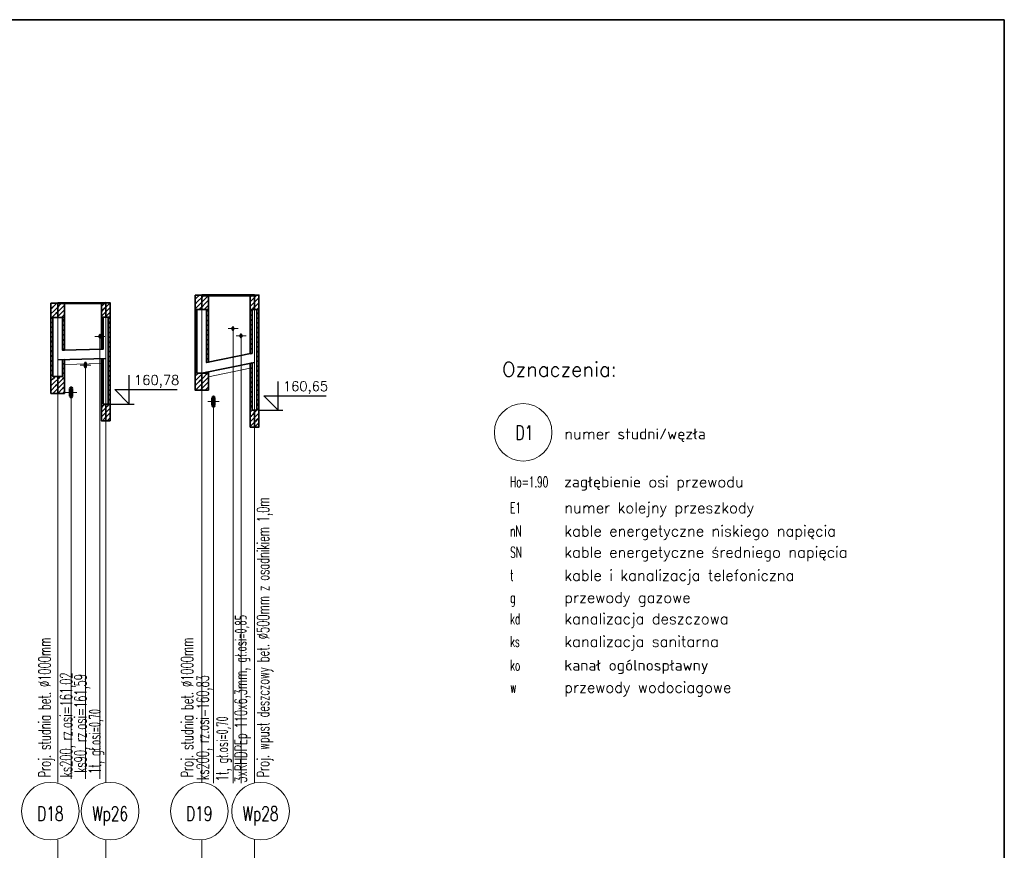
# Model space of a CAD drawing. Header units: millimetres. Extents: x 7.8 to 19, y -49.2 to -24.4.
# Tile 30 of 30: x 9.775 to 9.98, y -24.631 to -24.458. Entities that reach past the tile are written whole.
import ezdxf
from ezdxf.enums import TextEntityAlignment as Align

# ---------------------------------------------------------------- set-up
doc = ezdxf.new("R2010")
doc.units = ezdxf.units.MM
doc.linetypes.add('DASHED', pattern=[0.75, 0.5, -0.25])
doc.layers.get('0').update_dxf_attribs({"lineweight": 13})
for name, color, linetype, lineweight in [('CIENKA', 7, 'Continuous', 15), ('CIENKA2', 1, 'Continuous', 25), ('CIENKA_PRZERYWANA', 7, 'DASHED', 15), ('GRUBA', 3, 'Continuous', 53), ('SREDNIA', 2, 'Continuous', 35)]:
    doc.layers.add(name, color=color, linetype=linetype, lineweight=lineweight)
doc.styles.add('romans', font='romans.shx')

# ---------------------------------------------------------------- blocks, each defined once
blk = doc.blocks.new('*X2720')
at = {"layer": 'SREDNIA', "color": 2, "linetype": 'Continuous', "ltscale": 0.01}
for p, q in [((2.00866, 0.12866), (2.0086, 0.1286)), ((2.00898, 0.12798), (2.0086, 0.1276)), ((2.0093, 0.1273), (2.0086, 0.1266)), ((2.0088, 0.1288), (2.00866, 0.12866)), ((2.0098, 0.1288), (2.00898, 0.12798)), ((2.01, 0.128), (2.0093, 0.1273)), ((2.00962, 0.12662), (2.0088, 0.1258)), ((2.01, 0.127), (2.00962, 0.12662)), ((2.00994, 0.12594), (2.0098, 0.1258)), ((2.01, 0.126), (2.00994, 0.12594))]:
    blk.add_line(p, q, dxfattribs=at)
blk = doc.blocks.new('*X2721')
at = {"layer": 'SREDNIA', "color": 2, "linetype": 'Continuous', "ltscale": 0.01}
for p, q in [((2.01025, 0.12825), (2.01, 0.128)), ((2.01057, 0.12757), (2.01, 0.127)), ((2.0108, 0.1288), (2.01025, 0.12825)), ((2.0114, 0.1284), (2.01057, 0.12757)), ((2.0114, 0.1274), (2.01089, 0.12689)), ((2.01089, 0.12689), (2.01, 0.126)), ((2.01121, 0.12621), (2.0108, 0.1258)), ((2.0114, 0.1264), (2.01121, 0.12621))]:
    blk.add_line(p, q, dxfattribs=at)
blk = doc.blocks.new('*X2722')
at = {"layer": 'SREDNIA', "color": 2, "linetype": 'Continuous', "ltscale": 0.01}
for p, q in [((2.01928, 0.12828), (2.0191, 0.1281)), ((2.01952, 0.12752), (2.0191, 0.1271)), ((2.0199, 0.1289), (2.01928, 0.12828)), ((2.02, 0.128), (2.01952, 0.12752)), ((2.01975, 0.12675), (2.0191, 0.1261)), ((2.02, 0.127), (2.01975, 0.12675)), ((2.01998, 0.12598), (2.0199, 0.1259)), ((2.02, 0.126), (2.01998, 0.12598))]:
    blk.add_line(p, q, dxfattribs=at)
blk = doc.blocks.new('*X2723')
at = {"layer": 'SREDNIA', "color": 2, "linetype": 'Continuous', "ltscale": 0.01}
for p, q in [((2.02021, 0.12821), (2.02, 0.128)), ((2.02044, 0.12744), (2.02, 0.127)), ((2.0209, 0.1289), (2.02021, 0.12821)), ((2.0209, 0.1289), (2.02021, 0.12821)), ((2.0209, 0.1279), (2.02044, 0.12744)), ((2.02067, 0.12667), (2.02, 0.126)), ((2.0209, 0.1269), (2.02067, 0.12667))]:
    blk.add_line(p, q, dxfattribs=at)
blk = doc.blocks.new('*X2724')
at = {"layer": 'SREDNIA', "color": 2, "linetype": 'Continuous', "ltscale": 0.01}
for p, q in [((2.03889, 0.12989), (2.0386, 0.1296)), ((2.0392, 0.1292), (2.0386, 0.1286)), ((2.0395, 0.1305), (2.03889, 0.12989)), ((2.04, 0.13), (2.0392, 0.1292)), ((2.03952, 0.12852), (2.0386, 0.1276)), ((2.03984, 0.12784), (2.0395, 0.1275)), ((2.04, 0.129), (2.03952, 0.12852)), ((2.04, 0.128), (2.03984, 0.12784))]:
    blk.add_line(p, q, dxfattribs=at)
blk = doc.blocks.new('*X2725')
at = {"layer": 'SREDNIA', "color": 2, "linetype": 'Continuous', "ltscale": 0.01}
for p, q in [((2.04016, 0.13016), (2.04, 0.13)), ((2.04048, 0.12948), (2.04, 0.129)), ((2.0405, 0.1305), (2.04016, 0.13016)), ((2.0414, 0.1304), (2.04048, 0.12948)), ((2.0414, 0.1294), (2.0408, 0.1288)), ((2.0408, 0.1288), (2.04, 0.128)), ((2.04111, 0.12811), (2.0405, 0.1275)), ((2.0414, 0.1284), (2.04111, 0.12811))]:
    blk.add_line(p, q, dxfattribs=at)
blk = doc.blocks.new('*X2726')
at = {"layer": 'SREDNIA', "color": 2, "linetype": 'Continuous', "ltscale": 0.01}
for p, q in [((2.05019, 0.13019), (2.0501, 0.1301)), ((2.05042, 0.12942), (2.0501, 0.1291)), ((2.0505, 0.1305), (2.05019, 0.13019)), ((2.051, 0.13), (2.05042, 0.12942)), ((2.05065, 0.12865), (2.0501, 0.1281)), ((2.05088, 0.12788), (2.0505, 0.1275)), ((2.051, 0.129), (2.05065, 0.12865)), ((2.051, 0.128), (2.05088, 0.12788))]:
    blk.add_line(p, q, dxfattribs=at)
blk = doc.blocks.new('*X2727')
at = {"layer": 'SREDNIA', "color": 2, "linetype": 'Continuous', "ltscale": 0.01}
for p, q in [((2.05112, 0.13012), (2.051, 0.13)), ((2.05135, 0.12935), (2.051, 0.129)), ((2.0515, 0.1305), (2.05112, 0.13012)), ((2.0519, 0.1299), (2.05135, 0.12935)), ((2.05158, 0.12858), (2.051, 0.128)), ((2.05181, 0.12781), (2.0515, 0.1275)), ((2.0519, 0.1289), (2.05158, 0.12858)), ((2.0519, 0.1279), (2.05181, 0.12781))]:
    blk.add_line(p, q, dxfattribs=at)
blk = doc.blocks.new('*X2865')
at = {"layer": 'SREDNIA', "color": 2, "linetype": 'Continuous', "ltscale": 0.01}
for p, q in [((2.0086, 0.1256), (2.00861, 0.12561)), ((2.00861, 0.12561), (2.0088, 0.1258)), ((2.0086, 0.1246), (2.00864, 0.12464)), ((2.0086, 0.1236), (2.00867, 0.12367)), ((2.00864, 0.12464), (2.009, 0.125)), ((2.00867, 0.12367), (2.009, 0.124)), ((2.0086, 0.1226), (2.0087, 0.1227)), ((2.0086, 0.1216), (2.00873, 0.12173)), ((2.0087, 0.1227), (2.009, 0.123)), ((2.00873, 0.12173), (2.009, 0.122)), ((2.00876, 0.12076), (2.009, 0.121)), ((2.0086, 0.1206), (2.00876, 0.12076)), ((2.0086, 0.1196), (2.0088, 0.1198)), ((2.0088, 0.1198), (2.009, 0.12)), ((2.00883, 0.11883), (2.009, 0.119)), ((2.0086, 0.1186), (2.00883, 0.11883)), ((2.0086, 0.1176), (2.00886, 0.11786)), ((2.00886, 0.11786), (2.009, 0.118)), ((2.00889, 0.11689), (2.009, 0.117)), ((2.0086, 0.1166), (2.00889, 0.11689)), ((2.0086, 0.1156), (2.00892, 0.11592)), ((2.0086, 0.1146), (2.00895, 0.11495)), ((2.00892, 0.11592), (2.009, 0.116)), ((2.00895, 0.11495), (2.009, 0.115)), ((2.0086, 0.1136), (2.00898, 0.11398)), ((2.00894, 0.11294), (2.0086, 0.1126)), ((2.00911, 0.11311), (2.00894, 0.11294)), ((2.00898, 0.11398), (2.009, 0.114)), ((2.0095, 0.1135), (2.00911, 0.11311)), ((2.01, 0.113), (2.00933, 0.11233)), ((2.00881, 0.11181), (2.0086, 0.1116)), ((2.00956, 0.11156), (2.00868, 0.11068)), ((2.00933, 0.11233), (2.00881, 0.11181)), ((2.00978, 0.11078), (2.009, 0.11)), ((2.01, 0.112), (2.00956, 0.11156)), ((2.01, 0.111), (2.00978, 0.11078)), ((2.00868, 0.11068), (2.0086, 0.1106))]:
    blk.add_line(p, q, dxfattribs=at)
blk = doc.blocks.new('*X2866')
at = {"layer": 'SREDNIA', "color": 2, "linetype": 'Continuous', "ltscale": 0.01}
for p, q in [((2.01137, 0.12537), (2.011, 0.125)), ((2.0114, 0.1254), (2.01137, 0.12537)), ((2.01131, 0.12431), (2.011, 0.124)), ((2.01125, 0.12325), (2.011, 0.123)), ((2.0114, 0.1234), (2.01125, 0.12325)), ((2.0114, 0.1244), (2.01131, 0.12431)), ((2.01119, 0.12219), (2.011, 0.122)), ((2.01112, 0.12112), (2.011, 0.121)), ((2.0114, 0.1214), (2.01112, 0.12112)), ((2.0114, 0.1224), (2.01119, 0.12219)), ((2.01106, 0.12006), (2.011, 0.12)), ((2.0114, 0.1194), (2.01103, 0.11903)), ((2.0114, 0.1204), (2.01106, 0.12006))]:
    blk.add_line(p, q, dxfattribs=at)
blk = doc.blocks.new('*X2867')
at = {"layer": 'SREDNIA', "color": 2, "linetype": 'Continuous', "ltscale": 0.01}
for p, q in [((2.011, 0.117), (2.01103, 0.11703)), ((2.011, 0.117), (2.011, 0.117)), ((2.011, 0.116), (2.01106, 0.11606)), ((2.011, 0.115), (2.01111, 0.11511)), ((2.01106, 0.11606), (2.0114, 0.1164)), ((2.01111, 0.11511), (2.0114, 0.1154)), ((2.01, 0.113), (2.01014, 0.11314)), ((2.01014, 0.11314), (2.0105, 0.1135)), ((2.01043, 0.11243), (2.01105, 0.11305)), ((2.011, 0.114), (2.01116, 0.11416)), ((2.01105, 0.11305), (2.01122, 0.11322)), ((2.01116, 0.11416), (2.0114, 0.1144)), ((2.01122, 0.11322), (2.0114, 0.1134)), ((2.01, 0.112), (2.01043, 0.11243)), ((2.01, 0.111), (2.01071, 0.11171)), ((2.01, 0.11), (2.011, 0.111)), ((2.01, 0.11), (2.011, 0.111)), ((2.01071, 0.11171), (2.01115, 0.11215)), ((2.011, 0.111), (2.01126, 0.11126)), ((2.01115, 0.11215), (2.01127, 0.11227)), ((2.01126, 0.11126), (2.01132, 0.11132)), ((2.01127, 0.11227), (2.0114, 0.1124)), ((2.01132, 0.11132), (2.0114, 0.1114)), ((2.011, 0.11), (2.01129, 0.11029)), ((2.01129, 0.11029), (2.01136, 0.11036)), ((2.01136, 0.11036), (2.01138, 0.11038)), ((2.01138, 0.11038), (2.0114, 0.1104))]:
    blk.add_line(p, q, dxfattribs=at)
blk = doc.blocks.new('*X2868')
at = {"layer": 'SREDNIA', "color": 2, "linetype": 'Continuous', "ltscale": 0.01}
for p, q in [((2.01947, 0.12547), (2.0191, 0.1251)), ((2.0195, 0.1255), (2.01947, 0.12547)), ((2.01941, 0.12441), (2.0191, 0.1241)), ((2.01935, 0.12335), (2.0191, 0.1231)), ((2.0195, 0.1235), (2.01935, 0.12335)), ((2.0195, 0.1245), (2.01941, 0.12441)), ((2.01928, 0.12228), (2.0191, 0.1221)), ((2.01922, 0.12122), (2.0191, 0.1211)), ((2.0195, 0.1215), (2.01922, 0.12122)), ((2.0195, 0.1225), (2.01928, 0.12228)), ((2.01916, 0.12016), (2.0191, 0.1201)), ((2.0195, 0.1205), (2.01916, 0.12016)), ((2.0195, 0.1195), (2.01923, 0.11923))]:
    blk.add_line(p, q, dxfattribs=at)
blk = doc.blocks.new('*X2869')
at = {"layer": 'SREDNIA', "color": 2, "linetype": 'Continuous', "ltscale": 0.01}
for p, q in [((2.0191, 0.1171), (2.01911, 0.11711)), ((2.01911, 0.11711), (2.01923, 0.11723)), ((2.0191, 0.1161), (2.01915, 0.11615)), ((2.0191, 0.1151), (2.01919, 0.11519)), ((2.01915, 0.11615), (2.0195, 0.1165)), ((2.01919, 0.11519), (2.0195, 0.1155)), ((2.0191, 0.1141), (2.01923, 0.11423)), ((2.0191, 0.1131), (2.01927, 0.11327)), ((2.01923, 0.11423), (2.0195, 0.1145)), ((2.01927, 0.11327), (2.0195, 0.1135)), ((2.0191, 0.1121), (2.01931, 0.11231)), ((2.0191, 0.1111), (2.01935, 0.11135)), ((2.01931, 0.11231), (2.0195, 0.1125)), ((2.01935, 0.11135), (2.0195, 0.1115)), ((2.0191, 0.1101), (2.01939, 0.11039)), ((2.0191, 0.1091), (2.01943, 0.10943)), ((2.01939, 0.11039), (2.0195, 0.1105)), ((2.01943, 0.10943), (2.0195, 0.1095)), ((2.0191, 0.1081), (2.01947, 0.10847)), ((2.01946, 0.10746), (2.0191, 0.1071)), ((2.01966, 0.10666), (2.01933, 0.10633)), ((2.01954, 0.10754), (2.01946, 0.10746)), ((2.01947, 0.10847), (2.0195, 0.1085)), ((2.0198, 0.1078), (2.01954, 0.10754)), ((2.02, 0.107), (2.01966, 0.10666)), ((2.01933, 0.10633), (2.0191, 0.1061)), ((2.0192, 0.1052), (2.0191, 0.1051)), ((2.01979, 0.10579), (2.0192, 0.1052)), ((2.01991, 0.10491), (2.0193, 0.1043)), ((2.02, 0.106), (2.01979, 0.10579)), ((2.02, 0.105), (2.01991, 0.10491))]:
    blk.add_line(p, q, dxfattribs=at)
blk = doc.blocks.new('*X2870')
at = {"layer": 'SREDNIA', "color": 2, "linetype": 'Continuous', "ltscale": 0.01}
for p, q in [((2.0205, 0.1255), (2.0209, 0.1259)), ((2.0205, 0.1255), (2.0209, 0.1259)), ((2.0205, 0.1245), (2.02088, 0.12488)), ((2.0205, 0.1235), (2.02085, 0.12385)), ((2.02085, 0.12385), (2.0209, 0.1239)), ((2.02088, 0.12488), (2.0209, 0.1249)), ((2.0205, 0.1225), (2.02083, 0.12283)), ((2.0205, 0.1215), (2.02081, 0.12181)), ((2.02081, 0.12181), (2.0209, 0.1219)), ((2.02083, 0.12283), (2.0209, 0.1229)), ((2.0205, 0.1205), (2.02079, 0.12079)), ((2.0205, 0.1195), (2.02076, 0.11976)), ((2.02076, 0.11976), (2.0209, 0.1199)), ((2.02079, 0.12079), (2.0209, 0.1209)), ((2.0205, 0.1185), (2.02074, 0.11874)), ((2.0205, 0.1175), (2.02072, 0.11772)), ((2.0207, 0.1167), (2.0209, 0.1169)), ((2.02072, 0.11772), (2.0209, 0.1179)), ((2.02074, 0.11874), (2.0209, 0.1189)), ((2.0205, 0.1165), (2.0207, 0.1167)), ((2.0205, 0.1155), (2.02067, 0.11567)), ((2.02065, 0.11465), (2.0209, 0.1149)), ((2.02067, 0.11567), (2.0209, 0.1159)), ((2.0205, 0.1145), (2.02065, 0.11465)), ((2.0205, 0.1135), (2.02063, 0.11363)), ((2.02061, 0.11261), (2.0209, 0.1129)), ((2.02063, 0.11363), (2.0209, 0.1139)), ((2.0205, 0.1125), (2.02061, 0.11261)), ((2.0205, 0.1115), (2.02058, 0.11158)), ((2.02056, 0.11056), (2.0209, 0.1109)), ((2.02058, 0.11158), (2.0209, 0.1119)), ((2.0205, 0.1105), (2.02056, 0.11056)), ((2.0205, 0.1095), (2.02054, 0.10954)), ((2.02052, 0.10852), (2.0209, 0.1089)), ((2.02054, 0.10954), (2.0209, 0.1099)), ((2.02045, 0.10745), (2.02, 0.107)), ((2.02053, 0.10753), (2.02045, 0.10745)), ((2.0205, 0.1085), (2.02052, 0.10852)), ((2.0209, 0.1079), (2.02053, 0.10753)), ((2.0209, 0.1069), (2.02063, 0.10663)), ((2.02028, 0.10628), (2.02, 0.106)), ((2.02012, 0.10512), (2.02, 0.105)), ((2.02074, 0.10574), (2.02012, 0.10512)), ((2.02063, 0.10663), (2.02028, 0.10628)), ((2.02084, 0.10484), (2.0203, 0.1043)), ((2.0209, 0.1059), (2.02074, 0.10574)), ((2.0209, 0.1049), (2.02084, 0.10484))]:
    blk.add_line(p, q, dxfattribs=at)
blk = doc.blocks.new('*X2871')
at = {"layer": 'SREDNIA', "color": 2, "linetype": 'Continuous', "ltscale": 0.01}
for p, q in [((2.0386, 0.1266), (2.03863, 0.12663)), ((2.0386, 0.1256), (2.03866, 0.12566)), ((2.03863, 0.12663), (2.039, 0.127)), ((2.03866, 0.12566), (2.039, 0.126)), ((2.0386, 0.1246), (2.03868, 0.12468)), ((2.0386, 0.1236), (2.03871, 0.12371)), ((2.03868, 0.12468), (2.039, 0.125)), ((2.03871, 0.12371), (2.039, 0.124)), ((2.0386, 0.1226), (2.03874, 0.12274)), ((2.0386, 0.1216), (2.03877, 0.12177)), ((2.03874, 0.12274), (2.039, 0.123)), ((2.03877, 0.12177), (2.039, 0.122)), ((2.0388, 0.1208), (2.039, 0.121)), ((2.0386, 0.1206), (2.0388, 0.1208)), ((2.0386, 0.1196), (2.03883, 0.11983)), ((2.03883, 0.11983), (2.039, 0.12)), ((2.03886, 0.11886), (2.039, 0.119)), ((2.0386, 0.1186), (2.03886, 0.11886)), ((2.0386, 0.1176), (2.03889, 0.11789)), ((2.0386, 0.1166), (2.03892, 0.11692)), ((2.03889, 0.11789), (2.039, 0.118)), ((2.03892, 0.11692), (2.039, 0.117)), ((2.0386, 0.1156), (2.03895, 0.11595)), ((2.0386, 0.1146), (2.03898, 0.11498)), ((2.03895, 0.11595), (2.039, 0.116)), ((2.03898, 0.11498), (2.039, 0.115)), ((2.03897, 0.11397), (2.0386, 0.1136)), ((2.03885, 0.11285), (2.0386, 0.1126)), ((2.03927, 0.11327), (2.03885, 0.11285)), ((2.03904, 0.11404), (2.03897, 0.11397)), ((2.0392, 0.1142), (2.03904, 0.11404)), ((2.04, 0.114), (2.03927, 0.11327)), ((2.04, 0.113), (2.03949, 0.11249)), ((2.03872, 0.11172), (2.0386, 0.1116)), ((2.03971, 0.11171), (2.0387, 0.1107)), ((2.03949, 0.11249), (2.03872, 0.11172)), ((2.03993, 0.11093), (2.0397, 0.1107)), ((2.04, 0.112), (2.03971, 0.11171)), ((2.04, 0.111), (2.03993, 0.11093))]:
    blk.add_line(p, q, dxfattribs=at)
blk = doc.blocks.new('*X2872')
at = {"layer": 'SREDNIA', "color": 2, "linetype": 'Continuous', "ltscale": 0.01}
for p, q in [((2.0414, 0.1274), (2.041, 0.127)), ((2.0414, 0.1274), (2.0414, 0.1274)), ((2.04136, 0.12636), (2.041, 0.126)), ((2.04132, 0.12532), (2.041, 0.125)), ((2.0414, 0.1254), (2.04132, 0.12532)), ((2.0414, 0.1264), (2.04136, 0.12636)), ((2.04128, 0.12428), (2.041, 0.124)), ((2.04125, 0.12325), (2.041, 0.123)), ((2.0414, 0.1234), (2.04125, 0.12325)), ((2.0414, 0.1244), (2.04128, 0.12428)), ((2.04121, 0.12221), (2.041, 0.122)), ((2.04117, 0.12117), (2.041, 0.121)), ((2.0414, 0.1214), (2.04117, 0.12117)), ((2.0414, 0.1224), (2.04121, 0.12221)), ((2.04113, 0.12013), (2.041, 0.12)), ((2.0411, 0.1191), (2.041, 0.119)), ((2.0414, 0.1194), (2.0411, 0.1191)), ((2.0414, 0.1204), (2.04113, 0.12013)), ((2.04106, 0.11806), (2.041, 0.118)), ((2.04102, 0.11702), (2.041, 0.117)), ((2.0414, 0.1174), (2.04102, 0.11702)), ((2.0414, 0.1184), (2.04106, 0.11806))]:
    blk.add_line(p, q, dxfattribs=at)
blk = doc.blocks.new('*X2873')
at = {"layer": 'SREDNIA', "color": 2, "linetype": 'Continuous', "ltscale": 0.01}
for p, q in [((2.04, 0.114), (2.04006, 0.11406)), ((2.04, 0.113), (2.04034, 0.11334)), ((2.04006, 0.11406), (2.0402, 0.1142)), ((2.04034, 0.11334), (2.04102, 0.11402)), ((2.04063, 0.11263), (2.04112, 0.11312)), ((2.04102, 0.11402), (2.04104, 0.11404)), ((2.04104, 0.11404), (2.0414, 0.1144)), ((2.04112, 0.11312), (2.04114, 0.11314)), ((2.04114, 0.11314), (2.0414, 0.1134)), ((2.04, 0.112), (2.04063, 0.11263)), ((2.04, 0.111), (2.04091, 0.11191)), ((2.0407, 0.1107), (2.0412, 0.1112)), ((2.04091, 0.11191), (2.04123, 0.11223)), ((2.0412, 0.1112), (2.04133, 0.11133)), ((2.04123, 0.11223), (2.0414, 0.1124)), ((2.04123, 0.11223), (2.04123, 0.11223)), ((2.04133, 0.11133), (2.0414, 0.1114)), ((2.04133, 0.11133), (2.04133, 0.11133))]:
    blk.add_line(p, q, dxfattribs=at)
blk = doc.blocks.new('*X2874')
at = {"layer": 'SREDNIA', "color": 2, "linetype": 'Continuous', "ltscale": 0.01}
for p, q in [((2.0505, 0.1275), (2.0501, 0.1271)), ((2.0501, 0.1271), (2.0505, 0.1275)), ((2.05045, 0.12645), (2.0501, 0.1261)), ((2.05041, 0.12541), (2.0501, 0.1251)), ((2.0505, 0.1255), (2.05041, 0.12541)), ((2.0505, 0.1265), (2.05045, 0.12645)), ((2.05036, 0.12436), (2.0501, 0.1241)), ((2.05032, 0.12332), (2.0501, 0.1231)), ((2.0505, 0.1235), (2.05032, 0.12332)), ((2.0505, 0.1245), (2.05036, 0.12436)), ((2.05027, 0.12227), (2.0501, 0.1221)), ((2.05023, 0.12123), (2.0501, 0.1211)), ((2.0505, 0.1215), (2.05023, 0.12123)), ((2.0505, 0.1225), (2.05027, 0.12227)), ((2.05018, 0.12018), (2.0501, 0.1201)), ((2.05014, 0.11914), (2.0501, 0.1191)), ((2.0505, 0.1195), (2.05014, 0.11914)), ((2.0505, 0.1205), (2.05018, 0.12018)), ((2.0505, 0.1185), (2.05031, 0.11831))]:
    blk.add_line(p, q, dxfattribs=at)
blk = doc.blocks.new('*X2875')
at = {"layer": 'SREDNIA', "color": 2, "linetype": 'Continuous', "ltscale": 0.01}
for p, q in [((2.0501, 0.1161), (2.05011, 0.11611)), ((2.0501, 0.1151), (2.05015, 0.11515)), ((2.05011, 0.11611), (2.05031, 0.11631)), ((2.05015, 0.11515), (2.0505, 0.1155)), ((2.0501, 0.1141), (2.05019, 0.11419)), ((2.0501, 0.1131), (2.05022, 0.11322)), ((2.05019, 0.11419), (2.0505, 0.1145)), ((2.05022, 0.11322), (2.0505, 0.1135)), ((2.0501, 0.1121), (2.05026, 0.11226)), ((2.0501, 0.1111), (2.0503, 0.1113)), ((2.05026, 0.11226), (2.0505, 0.1125)), ((2.0503, 0.1113), (2.0505, 0.1115)), ((2.0501, 0.1101), (2.05034, 0.11034)), ((2.0501, 0.1091), (2.05038, 0.10938)), ((2.05034, 0.11034), (2.0505, 0.1105)), ((2.05038, 0.10938), (2.0505, 0.1095)), ((2.0501, 0.1081), (2.05042, 0.10842)), ((2.0501, 0.1071), (2.05046, 0.10746)), ((2.05042, 0.10842), (2.0505, 0.1085)), ((2.05046, 0.10746), (2.0505, 0.1075)), ((2.0505, 0.1065), (2.0501, 0.1061)), ((2.0501, 0.1061), (2.0505, 0.1065)), ((2.05037, 0.10537), (2.0501, 0.1051)), ((2.05075, 0.10475), (2.05024, 0.10424)), ((2.05063, 0.10562), (2.05037, 0.10537)), ((2.051, 0.106), (2.05063, 0.10562)), ((2.051, 0.105), (2.05075, 0.10475)), ((2.05024, 0.10424), (2.0501, 0.1041)), ((2.05011, 0.10311), (2.0501, 0.1031)), ((2.05088, 0.10387), (2.05011, 0.10311)), ((2.051, 0.104), (2.05088, 0.10387))]:
    blk.add_line(p, q, dxfattribs=at)
blk = doc.blocks.new('*X2876')
at = {"layer": 'SREDNIA', "color": 2, "linetype": 'Continuous', "ltscale": 0.01}
for p, q in [((2.0515, 0.1265), (2.05189, 0.12689)), ((2.0515, 0.1255), (2.05187, 0.12587)), ((2.05187, 0.12587), (2.0519, 0.1259)), ((2.05189, 0.12689), (2.0519, 0.1269)), ((2.0515, 0.1245), (2.05185, 0.12485)), ((2.0515, 0.1235), (2.05183, 0.12383)), ((2.05183, 0.12383), (2.0519, 0.1239)), ((2.05185, 0.12485), (2.0519, 0.1249)), ((2.0515, 0.1225), (2.05181, 0.12281)), ((2.0515, 0.1215), (2.05179, 0.12179)), ((2.05179, 0.12179), (2.0519, 0.1219)), ((2.05181, 0.12281), (2.0519, 0.1229)), ((2.0515, 0.1205), (2.05177, 0.12077)), ((2.0515, 0.1195), (2.05175, 0.11975)), ((2.05175, 0.11975), (2.0519, 0.1199)), ((2.05177, 0.12077), (2.0519, 0.1209)), ((2.0515, 0.1185), (2.05173, 0.11873)), ((2.0515, 0.1175), (2.05171, 0.11771)), ((2.05169, 0.11669), (2.0519, 0.1169)), ((2.05171, 0.11771), (2.0519, 0.1179)), ((2.05173, 0.11873), (2.0519, 0.1189)), ((2.0515, 0.1165), (2.05169, 0.11669)), ((2.0515, 0.1155), (2.05167, 0.11567)), ((2.05166, 0.11466), (2.0519, 0.1149)), ((2.05167, 0.11567), (2.0519, 0.1159)), ((2.0515, 0.1145), (2.05166, 0.11466)), ((2.0515, 0.1135), (2.05164, 0.11364)), ((2.05162, 0.11262), (2.0519, 0.1129)), ((2.05164, 0.11364), (2.0519, 0.1139)), ((2.0515, 0.1125), (2.05162, 0.11262)), ((2.0515, 0.1115), (2.0516, 0.1116)), ((2.05158, 0.11058), (2.0519, 0.1109)), ((2.0516, 0.1116), (2.0519, 0.1119)), ((2.0515, 0.1105), (2.05158, 0.11058)), ((2.0515, 0.1095), (2.05156, 0.10956)), ((2.05154, 0.10854), (2.0519, 0.1089)), ((2.05156, 0.10956), (2.0519, 0.1099)), ((2.0515, 0.1085), (2.05154, 0.10854)), ((2.0515, 0.1075), (2.05152, 0.10752)), ((2.0515, 0.1065), (2.0519, 0.1069)), ((2.0519, 0.1069), (2.0515, 0.1065)), ((2.05152, 0.10752), (2.0519, 0.1079)), ((2.0515, 0.1065), (2.051, 0.106)), ((2.051, 0.106), (2.0515, 0.1065)), ((2.05133, 0.10533), (2.051, 0.105)), ((2.05171, 0.10471), (2.05117, 0.10417)), ((2.0516, 0.1056), (2.05133, 0.10533)), ((2.0519, 0.1059), (2.0516, 0.1056)), ((2.0519, 0.1049), (2.05171, 0.10471)), ((2.05117, 0.10417), (2.051, 0.104)), ((2.05181, 0.10381), (2.051, 0.103)), ((2.05181, 0.10381), (2.051, 0.103)), ((2.0519, 0.1039), (2.05181, 0.10381))]:
    blk.add_line(p, q, dxfattribs=at)

msp = doc.modelspace()

# ---------------------------------------------------------------- linework, layer by layer
at = {"layer": 'CIENKA', "color": 7, "linetype": 'Continuous', "ltscale": 0.01}
for p, q in [((9.81262, -24.61646), (9.81262, -24.51496)), ((9.82362, -24.61646), (9.82362, -24.51496)), ((9.78262, -24.61646), (9.78262, -24.51666)), ((9.79262, -24.61646), (9.79262, -24.51656)), ((9.81809, -24.52196), (9.82019, -24.52196)), ((9.81914, -24.52196), (9.81914, -24.58446)), ((9.79037, -24.52357), (9.79247, -24.52357)), ((9.79142, -24.52357), (9.79142, -24.58446)), ((9.81977, -24.52346), (9.82187, -24.52346)), ((9.82082, -24.52346), (9.82082, -24.58446)), ((9.78733, -24.52956), (9.78951, -24.52956)), ((9.78842, -24.52956), (9.78842, -24.58446)), ((9.78422, -24.53526), (9.78662, -24.53526)), ((9.78542, -24.53526), (9.78542, -24.58446)), ((9.81388, -24.53716), (9.81628, -24.53716)), ((9.81508, -24.53716), (9.81508, -24.58446)), ((9.78542, -24.58846), (9.78542, -24.58446)), ((9.78842, -24.58846), (9.78842, -24.58446)), ((9.79142, -24.58846), (9.79142, -24.58446)), ((9.81508, -24.58846), (9.81508, -24.58446)), ((9.81914, -24.58846), (9.81914, -24.58446)), ((9.82082, -24.58846), (9.82082, -24.58446)), ((9.78542, -24.58846), (9.78542, -24.61572)), ((9.78842, -24.58846), (9.78842, -24.61572)), ((9.79142, -24.58846), (9.79142, -24.61572)), ((9.81508, -24.58846), (9.81508, -24.61666)), ((9.81914, -24.58846), (9.81914, -24.61666)), ((9.82082, -24.58846), (9.82082, -24.61666)), ((9.78262, -24.64546), (9.78262, -24.62846)), ((9.79262, -24.64546), (9.79262, -24.62846)), ((9.81262, -24.64546), (9.81262, -24.62846)), ((9.82362, -24.64546), (9.82362, -24.62846))]:
    msp.add_line(p, q, dxfattribs=at)
at = {"layer": 'CIENKA'}
msp.add_circle((9.87957, -24.54357), 0.006, dxfattribs=at)
at = {"layer": 'CIENKA', "color": 7, "linetype": 'Continuous', "ltscale": 0.01}
for centre, start, end in [((9.7811, -24.62246), 90, 270), ((9.7811, -24.62246), 270, 90), ((9.79354, -24.62246), 90, 270), ((9.79354, -24.62246), 270, 90), ((9.8121, -24.62246), 90, 270), ((9.8121, -24.62246), 270, 90), ((9.82487, -24.62246), 90, 270), ((9.82487, -24.62246), 270, 90)]:
    msp.add_arc(centre, 0.006, start, end, dxfattribs=at)
at = {"layer": 'CIENKA2', "color": 1, "linetype": 'Continuous', "ltscale": 0.01}
for p, q in [((9.79752, -24.53766), (9.79752, -24.53166)), ((9.79752, -24.53766), (9.79452, -24.53466)), ((9.79452, -24.53466), (9.80752, -24.53466)), ((9.82852, -24.53896), (9.82852, -24.53296)), ((9.82852, -24.53896), (9.82552, -24.53596)), ((9.82552, -24.53596), (9.83852, -24.53596)), ((9.79352, -24.53766), (9.79852, -24.53766)), ((9.82452, -24.53896), (9.82952, -24.53896))]:
    msp.add_line(p, q, dxfattribs=at)
at = {"layer": 'CIENKA_PRZERYWANA', "color": 7, "linetype": 'DASHED', "ltscale": 0.01}
for p, q in [((9.78402, -24.52942), (9.79172, -24.52923)), ((9.81402, -24.53197), (9.82272, -24.53019))]:
    msp.add_line(p, q, dxfattribs=at)
at = {"layer": 'GRUBA', "color": 3, "linetype": 'Continuous', "ltscale": 0.01}
for p, q in [((9.81262, -24.51496), (9.82362, -24.51496)), ((9.78262, -24.51666), (9.79262, -24.51656)), ((9.81909, -24.52216), (9.81909, -24.52176)), ((9.81919, -24.52216), (9.81919, -24.52176)), ((9.79137, -24.52377), (9.79137, -24.52337)), ((9.79147, -24.52377), (9.79147, -24.52337)), ((9.82077, -24.52366), (9.82077, -24.52326)), ((9.82087, -24.52366), (9.82087, -24.52326)), ((9.78833, -24.52992), (9.78833, -24.5292)), ((9.78851, -24.52992), (9.78851, -24.5292)), ((9.78522, -24.53606), (9.78522, -24.53446)), ((9.78562, -24.53606), (9.78562, -24.53446)), ((9.81488, -24.53796), (9.81488, -24.53636)), ((9.81528, -24.53796), (9.81528, -24.53636))]:
    msp.add_line(p, q, dxfattribs=at)
for centre, radius, start, end in [((9.81914, -24.52176), 0.00005, 0, 180), ((9.81914, -24.52216), 0.00005, 180, 0), ((9.79142, -24.52337), 0.00005, 0, 180), ((9.79142, -24.52377), 0.00005, 180, 0), ((9.82082, -24.52326), 0.00005, 0, 180), ((9.82082, -24.52366), 0.00005, 180, 0), ((9.78842, -24.5292), 0.00009, 0, 180), ((9.78842, -24.52992), 0.00009, 180, 0), ((9.78542, -24.53446), 0.0002, 0, 180), ((9.78542, -24.53606), 0.0002, 180, 0), ((9.81508, -24.53636), 0.0002, 0, 180), ((9.81508, -24.53796), 0.0002, 180, 0)]:
    msp.add_arc(centre, radius, start, end, dxfattribs=at)
at = {"layer": 'SREDNIA', "color": 2, "linetype": 'Continuous', "ltscale": 0.01}
for p, q in [((7.80152, -24.45762), (9.97978, -24.45762)), ((9.97978, -24.74762), (9.97978, -24.45762)), ((9.81262, -24.51496), (9.82362, -24.51496)), ((9.78262, -24.51666), (9.79262, -24.51656)), ((9.78362, -24.52643), (9.79212, -24.52622)), ((9.78262, -24.52846), (9.79262, -24.52821)), ((9.81362, -24.52905), (9.82312, -24.5271)), ((9.81262, -24.53126), (9.82362, -24.529))]:
    msp.add_line(p, q, dxfattribs=at)
at = {"layer": 'SREDNIA', "color": 2, "ltscale": 0.01}
for points in [[(9.81122, -24.51496), (9.81262, -24.51496), (9.81262, -24.51796), (9.81122, -24.51796), (9.81122, -24.51496)], [(9.81262, -24.51496), (9.81402, -24.51496), (9.81402, -24.51796), (9.81262, -24.51796), (9.81262, -24.51496)], [(9.82272, -24.51496), (9.82362, -24.51496), (9.82362, -24.51796), (9.82272, -24.51796), (9.82272, -24.51496)], [(9.82362, -24.51496), (9.82452, -24.51496), (9.82452, -24.51796), (9.82362, -24.51796), (9.82362, -24.51496)], [(9.78122, -24.51666), (9.78262, -24.51666), (9.78262, -24.51966), (9.78122, -24.51966), (9.78122, -24.51666)], [(9.78262, -24.51666), (9.78402, -24.51666), (9.78402, -24.51966), (9.78262, -24.51966), (9.78262, -24.51666)], [(9.79172, -24.51656), (9.79262, -24.51656), (9.79262, -24.51956), (9.79172, -24.51956), (9.79172, -24.51656)], [(9.79262, -24.51656), (9.79352, -24.51656), (9.79352, -24.51956), (9.79262, -24.51956), (9.79262, -24.51656)], [(9.81162, -24.51796), (9.81162, -24.53126), (9.81262, -24.53126), (9.81262, -24.53476), (9.81122, -24.53476), (9.81122, -24.51796), (9.81162, -24.51796)], [(9.81402, -24.51796), (9.81402, -24.52897), (9.81362, -24.52905), (9.81362, -24.51796), (9.81402, -24.51796)], [(9.82312, -24.51796), (9.82312, -24.52711), (9.82272, -24.52719), (9.82272, -24.51796), (9.82312, -24.51796)], [(9.82362, -24.53896), (9.82412, -24.53896), (9.82412, -24.51796), (9.82452, -24.51796), (9.82452, -24.54246), (9.82362, -24.54246), (9.82362, -24.53896)], [(9.78162, -24.51966), (9.78162, -24.53196), (9.78262, -24.53196), (9.78262, -24.53546), (9.78122, -24.53546), (9.78122, -24.51966), (9.78162, -24.51966)], [(9.78402, -24.51966), (9.78402, -24.52642), (9.78362, -24.52643), (9.78362, -24.51966), (9.78402, -24.51966)], [(9.79212, -24.51956), (9.79212, -24.52622), (9.79172, -24.52623), (9.79172, -24.51956), (9.79212, -24.51956)], [(9.79262, -24.53766), (9.79312, -24.53766), (9.79312, -24.51956), (9.79352, -24.51956), (9.79352, -24.54116), (9.79262, -24.54116), (9.79262, -24.53766)], [(9.78402, -24.53546), (9.78262, -24.53546), (9.78262, -24.53196), (9.78362, -24.53196), (9.78362, -24.52843), (9.78402, -24.52842), (9.78402, -24.53546)], [(9.79212, -24.53766), (9.79262, -24.53766), (9.79262, -24.54116), (9.79172, -24.54116), (9.79172, -24.52823), (9.79212, -24.52822), (9.79212, -24.53766)], [(9.82312, -24.53896), (9.82362, -24.53896), (9.82362, -24.54246), (9.82272, -24.54246), (9.82272, -24.52919), (9.82312, -24.52911), (9.82312, -24.53896)], [(9.81402, -24.53476), (9.81262, -24.53476), (9.81262, -24.53126), (9.81362, -24.53126), (9.81362, -24.53106), (9.81402, -24.53098), (9.81402, -24.53476)]]:
    msp.add_lwpolyline(points, dxfattribs=at)

# ---------------------------------------------------------------- block references
at = {"linetype": 'Continuous'}
for name in ['*X2724', '*X2725', '*X2726', '*X2727', '*X2720', '*X2721', '*X2722', '*X2723', '*X2872', '*X2874', '*X2865', '*X2866', '*X2868', '*X2870', '*X2871', '*X2876', '*X2867', '*X2869', '*X2875', '*X2873']:
    msp.add_blockref(name, (7.77262, -24.64546), dxfattribs=at)

# ---------------------------------------------------------------- texts
at = {"layer": 'CIENKA', "style": 'romans', "width": 0.6}
for s, p in [('Ho=1.90', (9.87686, -24.55501, 0.00015)), ('E1', (9.87686, -24.5604, 0.00015)), ('nN', (9.87686, -24.56523, 0.00015)), ('SN', (9.87686, -24.56965, 0.00015)), ('t', (9.87686, -24.57447, 0.00015)), ('g', (9.87686, -24.57909, 0.00015)), ('kd', (9.87686, -24.58352, 0.00015)), ('ks', (9.87686, -24.58825, 0.00015)), ('ko', (9.87686, -24.5932, 0.00015)), ('w', (9.87686, -24.59781, 0.00015))]:
    msp.add_text(s, height=0.00225, dxfattribs=at).set_placement(p)
at = {"layer": 'CIENKA', "color": 7, "linetype": 'Continuous', "ltscale": 0.01, "style": 'romans', "width": 0.6}
for s, p in [('Proj. wpust deszczowy bet. %%C500mm z osadnikiem 1,0m', (9.82664, -24.61543)), ('3xRHDPEp 110x6,3mm, gł.osi=0,85', (9.82199, -24.61652)), ('Proj. studnia bet. %%C1000mm', (9.78114, -24.61543)), ('Proj. studnia bet. %%C1000mm', (9.81082, -24.61543)), ('ks200, rz.osi=161,02', (9.7856, -24.61543)), ('ks90, rz.osi=161,59', (9.7886, -24.61448)), ('ks200, rz.osi=160,83', (9.81408, -24.61599)), ('1t, gł.osi=0,70', (9.7916, -24.61472)), ('1t, gł.osi=0,70', (9.81814, -24.61625))]:
    msp.add_text(s, height=0.0025, rotation=90, dxfattribs=at).set_placement(p)
at = {"layer": 'CIENKA2', "color": 1, "linetype": 'Continuous', "ltscale": 0.01, "style": 'romans'}
for s, p in [('160,78', (9.79852, -24.53366)), ('160,65', (9.82952, -24.53496))]:
    msp.add_text(s, height=0.002, dxfattribs=at).set_placement(p)
at = {"layer": 'GRUBA', "style": 'romans', "width": 0.7}
msp.add_text('D1', height=0.003, dxfattribs=at).set_placement((9.87798, -24.54511))
at = {"layer": 'GRUBA', "color": 3, "linetype": 'Continuous', "ltscale": 0.01, "style": 'romans', "width": 0.7}
for s, p in [('D18', (9.7811, -24.62446)), ('Wp26', (9.79354, -24.62446)), ('D19', (9.8121, -24.62446)), ('Wp28', (9.82487, -24.62446))]:
    msp.add_text(s, height=0.003, dxfattribs=at).set_placement(p, align=Align.CENTER)
at = {"layer": 'SREDNIA', "style": 'romans'}
for s, height, p in [('Oznaczenia:', 0.003, (9.87515, -24.53195, 0.00015)), ('numer studni/węzła', 0.00225, (9.88812, -24.54501, 0.00015)), ('zagłębienie osi przewodu', 0.00225, (9.88812, -24.55501, 0.00015)), ('numer kolejny przeszkody', 0.00225, (9.88812, -24.5604, 0.00015)), ('kable energetyczne niskiego napięcia', 0.00225, (9.88812, -24.56523, 0.00015)), ('kable energetyczne średniego napięcia', 0.00225, (9.88812, -24.56965, 0.00015)), ('kable i kanalizacja telefoniczna', 0.00225, (9.88812, -24.57447, 0.00015)), ('przewody gazowe', 0.00225, (9.88812, -24.57909, 0.00015)), ('kanalizacja deszczowa', 0.00225, (9.88812, -24.58352, 0.00015)), ('kanalizacja sanitarna', 0.00225, (9.88812, -24.58825, 0.00015)), ('kanał ogólnospławny', 0.00225, (9.88812, -24.5932, 0.00015)), ('przewody wodociagowe', 0.00225, (9.88812, -24.59781, 0.00015))]:
    msp.add_text(s, height=height, dxfattribs=at).set_placement(p)

doc.saveas('drawing.dxf')
